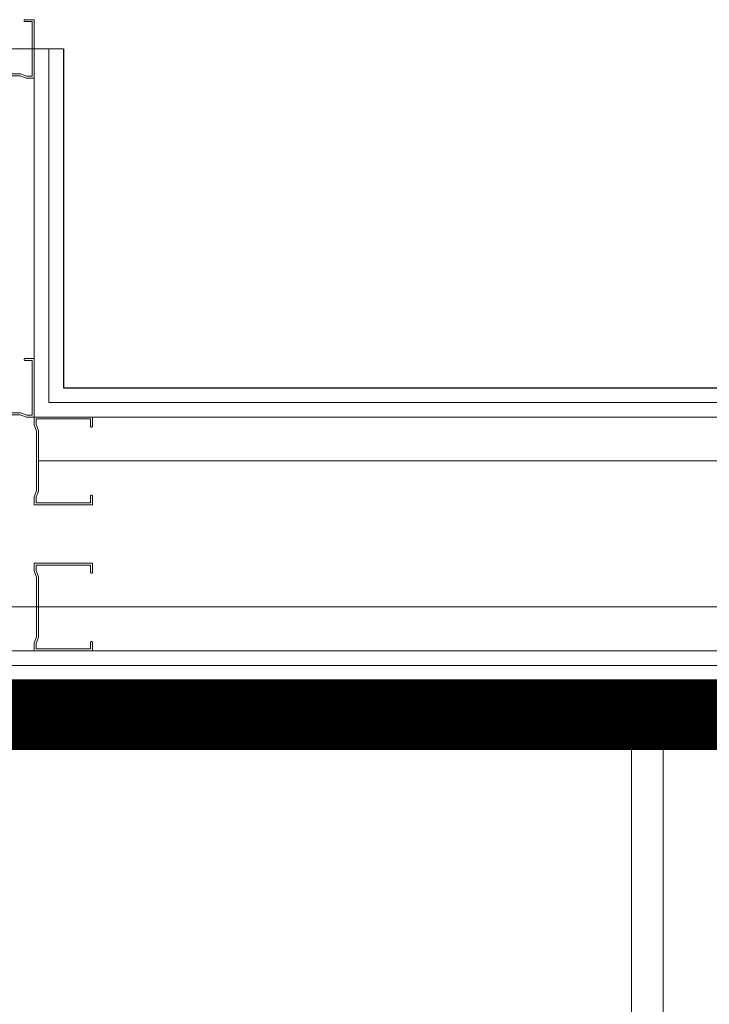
# Model space of a CAD drawing. Header units: millimetres. Extents: x -13532 to 2392, y -5241 to 5322.
# Tile 39 of 256: x -7684 to -7625, y -3862 to -3777. Entities that reach past the tile are written whole.
import ezdxf
from ezdxf.enums import TextEntityAlignment as Align

# ---------------------------------------------------------------- set-up
doc = ezdxf.new("R2010")
doc.units = ezdxf.units.MM
doc.linetypes.add('DGN_STYLE_2', pattern=[30.2, 18.12, -12.08])
for name, color, linetype, lineweight, true_color in [('batting - AGP1', 7, 'Continuous', 5, 0xadadad), ('daszed - 60x120', 7, 'Continuous', 9, 0x2cb34e), ('Meble - AGP1', 7, 'Continuous', 15, 0x999999), ('OPISY - AGP1', 7, 'Continuous', 5, 0x000000), ('profil - AGP1', 7, 'Continuous', 5, 0x3f3f3f), ('WYMIARY - AGP1', 7, 'Continuous', 5, 0x716d5a), ('Wyposazenie Wew - Urzadzenia Sanitarne', 7, 'Continuous', 9, 0xa0a0a0)]:
    doc.layers.add(name, color=color, linetype=linetype, lineweight=lineweight, true_color=true_color)
doc.layers.add('cz-gr', color=122, linetype='Continuous', lineweight=30)
doc.layers.add('GK - ŚRODEK - AGP1', color=32, linetype='Continuous', lineweight=5)
doc.styles.add('ROMANS15', font='simplex.shx', dxfattribs={"width": 0.9, "height": 15})
doc.linetypes.add('BATTING', pattern='A,0.0001,-0.1,[134,ltypeshp.shx,S=0.1,R=0,X=-0.1,Y=0],-0.2,[134,ltypeshp.shx,S=0.1,R=180,X=0.1,Y=0],-0.1', length=0.4001)

# ---------------------------------------------------------------- blocks, each defined once
blk = doc.blocks.new('Poręcz NPS_Łamana')
at = {"layer": 'Meble - AGP1', "linetype": 'Continuous'}
for p, q in [((4.225, 0), (-4.225, 0)), ((-4.225, -0.338), (-4.225, 0)), ((4.225, -0.338), (4.225, 0)), ((4.225, -0.338), (-4.225, -0.338)), ((-2.493, -5.831), (-2.493, -0.338)), ((-2.155, -5.831), (-2.155, -0.338)), ((-1.345, -0.826), (-1.352, -2.62)), ((1.359, -0.826), (-1.345, -0.826)), ((1.359, -0.826), (1.364, -2.62)), ((2.155, -5.831), (2.155, -0.338)), ((2.493, -5.831), (2.493, -0.338)), ((-3.338, -3.296), (-3.161, -3.296)), ((-2.562, -3.169), (-3.1, -3.169)), ((-2.493, -4.859), (-2.493, -3.085)), ((-2.493, -3.37), (-2.493, -4.574)), ((-2.155, -2.704), (-2.028, -2.704)), ((2.028, -2.62), (-2.028, -2.62)), ((-2.028, -2.62), (-2.028, -5.324)), ((2.028, -2.62), (2.028, -5.324)), ((2.155, -2.704), (2.028, -2.704)), ((2.493, -4.859), (2.493, -3.085)), ((2.493, -3.37), (2.493, -4.574)), ((2.562, -3.169), (3.1, -3.169)), ((3.338, -3.296), (3.161, -3.296)), ((-2.562, -3.57), (-3.1, -3.57)), ((2.562, -3.57), (3.1, -3.57)), ((-3.338, -4.648), (-3.161, -4.648)), ((-2.562, -4.373), (-3.1, -4.373)), ((-2.562, -4.775), (-3.1, -4.775)), ((-1.352, -5.324), (-1.249, -4.936)), ((-1.249, -4.936), (-0.956, -4.607)), ((-0.956, -4.607), (-0.517, -4.387)), ((-0.517, -4.387), (0, -4.31)), ((0, -4.31), (0.517, -4.387)), ((0.517, -4.387), (0.956, -4.607)), ((0.956, -4.607), (1.249, -4.936)), ((1.249, -4.936), (1.352, -5.324)), ((2.562, -4.373), (3.1, -4.373)), ((2.562, -4.775), (3.1, -4.775)), ((3.338, -4.648), (3.161, -4.648)), ((-2.493, -5.831), (-2.155, -5.831)), ((-2.155, -5.239), (-2.028, -5.239)), ((-2.028, -5.324), (-1.352, -5.324)), ((-1.352, -5.324), (-1.352, -68.665)), ((1.352, -5.324), (1.352, -68.665)), ((2.028, -5.324), (1.352, -5.324)), ((2.155, -5.239), (2.028, -5.239)), ((2.493, -5.831), (2.155, -5.831))]:
    blk.add_line(p, q, dxfattribs=at)
for centre, radius, start, end in [((-3.338, -3.972), 0.676, 90, 270), ((-2.842, -3.37), 0.327, 142.12076, 217.87925), ((-2.82, -3.37), 0.327, 322.12075, 37.87925), ((2.82, -3.37), 0.327, 142.12075, 217.87925), ((2.842, -3.37), 0.327, 322.12075, 37.87924), ((3.338, -3.972), 0.676, 270, 90), ((-1.965, -3.972), 1.204, 160.52858, 199.47142), ((-3.697, -3.972), 1.204, 340.52858, 19.47142), ((3.697, -3.972), 1.204, 160.52858, 199.47142), ((1.965, -3.972), 1.204, 340.52858, 19.47142), ((-2.842, -4.574), 0.327, 142.12076, 217.87925), ((-2.82, -4.574), 0.327, 322.12075, 37.87925), ((2.82, -4.574), 0.327, 142.12075, 217.87925), ((2.842, -4.574), 0.327, 322.12075, 37.87924), ((0, -68.665), 1.352, 180, 0)]:
    blk.add_arc(centre, radius, start, end, dxfattribs=at)
blk = doc.blocks.new('DFGFGSGSG')
at = {"layer": 'batting - AGP1', "linetype": 'BATTING', "ltscale": 8}
for points in [[(-5303.337, -4330.375), (-5370.011, -4330.375)], [(-5455.413, -4342.874), (-5303.337, -4342.871)]]:
    blk.add_lwpolyline(points, dxfattribs=at)
at = {"layer": 'cz-gr'}
for p, q in [((-5367.877, -4295.125), (-5367.877, -4324.125)), ((-5367.877, -4324.125), (-5237.877, -4324.125)), ((-5237.877, -4349.125), (-5450.779, -4349.125))]:
    blk.add_line(p, q, dxfattribs=at)
at = {"layer": 'daszed - 60x120', "linetype": 'DGN_STYLE_2', "const_width": 6}
blk.add_lwpolyline([(-5347.377, -4569.875), (-5447.779, -4569.875), (-5447.779, -4352.125), (-5237.877, -4352.125)], dxfattribs=at)
at = {"layer": 'GK - ŚRODEK - AGP1'}
for p, q in [((-5370.375, -4295.125), (-5370.376, -4326.625)), ((-5369.127, -4295.125), (-5369.127, -4325.375)), ((-5369.127, -4325.375), (-5236.627, -4325.375)), ((-5370.376, -4326.625), (-5235.376, -4326.625)), ((-5235.377, -4346.625), (-5453.279, -4346.625)), ((-5236.627, -4347.875), (-5452.029, -4347.875))]:
    blk.add_line(p, q, dxfattribs=at)
at = {"layer": 'profil - AGP1', "ltscale": 5}
for points in [[(-5374.176, -4297.425), (-5371.576, -4297.425), (-5371.043, -4297.625), (-5370.376, -4297.625), (-5370.376, -4292.625), (-5371.198, -4292.625), (-5371.247, -4292.673), (-5371.247, -4292.743), (-5371.198, -4292.791), (-5370.543, -4292.791), (-5370.543, -4297.458), (-5371.013, -4297.458), (-5371.546, -4297.258), (-5374.207, -4297.258)], [(-5374.177, -4326.425), (-5371.577, -4326.425), (-5371.043, -4326.625), (-5370.377, -4326.625), (-5370.377, -4321.625), (-5371.198, -4321.625), (-5371.247, -4321.673), (-5371.247, -4321.743), (-5371.198, -4321.791), (-5370.544, -4321.791), (-5370.543, -4326.458), (-5371.013, -4326.458), (-5371.546, -4326.258), (-5374.207, -4326.258)]]:
    blk.add_lwpolyline(points, dxfattribs=at)
for points in [[(-5370.177, -4327.825), (-5370.377, -4327.291), (-5370.377, -4326.625), (-5365.377, -4326.625), (-5365.377, -4327.375), (-5365.376, -4327.445), (-5365.425, -4327.495), (-5365.496, -4327.495), (-5365.545, -4327.445), (-5365.544, -4327.375), (-5365.544, -4326.791), (-5370.211, -4326.791), (-5370.211, -4327.261), (-5370.011, -4327.794), (-5370.011, -4332.955), (-5370.211, -4333.488), (-5370.211, -4333.958), (-5365.544, -4333.958), (-5365.544, -4333.375), (-5365.498, -4333.317), (-5365.424, -4333.317), (-5365.377, -4333.375), (-5365.377, -4334.125), (-5370.377, -4334.125), (-5370.377, -4333.458), (-5370.177, -4332.925)], [(-5370.177, -4340.324), (-5370.377, -4339.791), (-5370.377, -4339.124), (-5365.377, -4339.124), (-5365.377, -4339.874), (-5365.376, -4339.945), (-5365.426, -4339.995), (-5365.496, -4339.995), (-5365.545, -4339.945), (-5365.544, -4339.874), (-5365.544, -4339.291), (-5370.211, -4339.291), (-5370.211, -4339.761), (-5370.011, -4340.294), (-5370.011, -4345.455), (-5370.211, -4345.988), (-5370.211, -4346.458), (-5365.544, -4346.458), (-5365.544, -4345.874), (-5365.498, -4345.817), (-5365.424, -4345.817), (-5365.378, -4345.874), (-5365.378, -4346.624), (-5370.378, -4346.624), (-5370.378, -4345.958), (-5370.178, -4345.424)]]:
    blk.add_lwpolyline(points, close=True, dxfattribs=at)
at = {"layer": 'WYMIARY - AGP1'}
blk.add_lwpolyline([(-5377.877, -4295.125), (-5367.877, -4295.125)], dxfattribs=at)
at = {"layer": 'Wyposazenie Wew - Urzadzenia Sanitarne', "color": 102, "linetype": 'Continuous', "lineweight": 20, "xscale": -1}
blk.add_blockref('Poręcz NPS_Łamana', (-5317.871, -4349.125), dxfattribs=at)
at = {"layer": 'OPISY - AGP1', "style": 'ROMANS15', "width": 0.7}
blk.add_attdef('DA2', text='', height=15, rotation=359.99945, dxfattribs=at).set_placement((-5340.594, -4956.792), align=Align.CENTER)

msp = doc.modelspace()

# ---------------------------------------------------------------- block references
at = {"layer": 'WYMIARY - AGP1'}
msp.add_blockref('DFGFGSGSG', (-2312.6913, 515.3198), dxfattribs=at)

doc.saveas('drawing.dxf')
